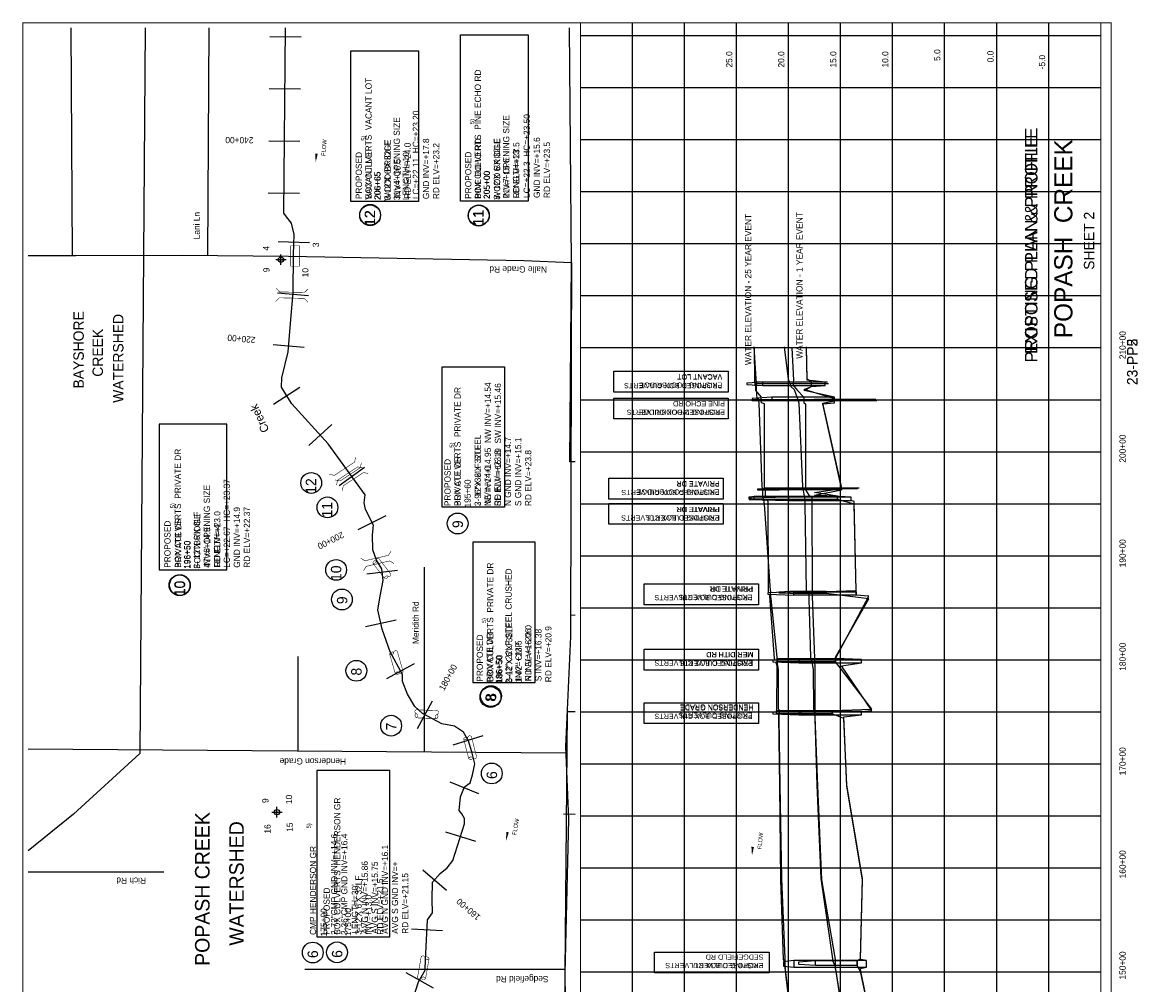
# Model space of a CAD drawing. Extents: x 232923 to 243643, y 867185 to 883195.
# Tile 2 of 2: x 232923 to 243643, y 873946 to 883195. Entities that reach past the tile are written whole.
import ezdxf
from ezdxf.enums import TextEntityAlignment as Align

# ---------------------------------------------------------------- set-up
doc = ezdxf.new("R2010")
doc.units = 0
doc.header["$LTSCALE"] = 800
doc.header["$PDMODE"] = 34
doc.header["$PDSIZE"] = 50
doc.linetypes.add('DASHED', pattern=[0])
doc.linetypes.add('STREAM', pattern=[0])
doc.layers.get('0').update_dxf_attribs({"linetype": 'CONTINUOUS'})
for name, color, linetype in [('BORDER', 1, 'CONTINUOUS'), ('EXISTING', 7, 'CONTINUOUS'), ('GRID', 2, 'CONTINUOUS'), ('MAJROADS', 9, 'CONTINUOUS'), ('MINROADS', 7, 'CONTINUOUS'), ('PROPOSED', 7, 'CONTINUOUS'), ('SEC', 2, 'CONTINUOUS'), ('STATIONS', 7, 'CONTINUOUS'), ('STRUCTTEXT', 7, 'CONTINUOUS'), ('STRUCTURES', 1, 'CONTINUOUS'), ('TEXT', 7, 'CONTINUOUS'), ('TRUNKS', 5, 'STREAM'), ('WATER', 4, 'CONTINUOUS'), ('WSHEDS', 3, 'CONTINUOUS')]:
    doc.layers.add(name, color=color, linetype=linetype)

# ---------------------------------------------------------------- blocks, each defined once
blk = doc.blocks.new('BRIDGE')
at = {"layer": 'STRUCTURES', "color": 0, "const_width": 20}
for points in [[(-234, -534), (-101, -402), (-101, 496), (-234, 629)], [(244, -534), (112, -402), (112, 496), (244, 629)]]:
    blk.add_lwpolyline(points, dxfattribs=at)
blk = doc.blocks.new('RCP')
at = {"layer": 'STRUCTURES', "color": 0, "const_width": 20}
for points in [[(-354, 160, 0.802976), (-374, 25, 0.802976)], [(-374, 25, 0.489412), (-354, -140, 0.489412)], [(-354, -140, 0.606659), (-374, 25, 0.606659)], [(415, 25, 0.606659), (396, -140, 0.606659)], [(415, 25, 0.802976), (396, 160, 0.802976)], [(396, -140, 0.489412), (415, 25, 0.489412)]]:
    blk.add_lwpolyline(points, format="xyb", dxfattribs=at)
for points in [[(396, 160), (-354, 160)], [(-354, -140), (396, -140)]]:
    blk.add_lwpolyline(points, dxfattribs=at)
blk = doc.blocks.new('BOX')
at = {"layer": 'STRUCTURES', "color": 0, "const_width": 20}
blk.add_lwpolyline([(-377, -171), (433, -171), (433, 189), (-377, 189)], close=True, dxfattribs=at)
blk = doc.blocks.new('FLARROW')
at = {"color": 0}
blk.add_lwpolyline([(-0.28, 0.019, 0, 0.05, 0), (-0.112, 0.019, 0, 0, -0.087559), (-0.012, 0.001, 0, 0, 0.245722), (0.075, 0.013, 0, 0, -0.309425), (0.212, 0.015, 0, 0, 0), (0.278, 0.013, 0, 0, 0)], format="xyseb", dxfattribs=at)
blk.add_text('FLOW', height=0.08, dxfattribs=at).set_placement((0.015, -0.157), align=Align.CENTER)

msp = doc.modelspace()

# ---------------------------------------------------------------- linework, layer by layer
at = {"layer": 'BORDER', "color": 0, "const_width": 10}
msp.add_lwpolyline([(243388, 867190), (243388, 883190), (232928, 883190), (232928, 867190)], close=True, dxfattribs=at)
for points in [[(238288, 867190), (238288, 883190)], [(243288, 867190), (243288, 883190)]]:
    msp.add_lwpolyline(points, dxfattribs=at)
at = {"layer": 'EXISTING', "color": 0}
for points in [[(240354, 873265), (240259, 874075), (240254, 874130), (240255, 874180), (240254, 874195), (240222, 874965), (240208, 875865), (240199, 876505), (240198, 876550), (240203, 876580), (240192, 876595), (240190, 876975), (240178, 877050), (240179, 877080), (240178, 877095), (240120, 877655), (240113, 877705), (240118, 877725), (240113, 877735), (240055, 878565), (240050, 878609), (240042, 878641), (240040, 878675), (240038, 878713), (240038, 878717), (240035, 878735), (240004, 879535), (240002, 879558), (240001, 879572), (239986, 879575), (239981, 879665), (239980, 879695), (239978, 879725), (239978, 879735), (239977, 879765), (239957, 880075)], [(240245, 880075), (240284, 879765), (240298, 879735), (240299, 879725), (240311, 879695), (240342, 879665), (240374, 879575), (240376, 879572), (240380, 879558), (240386, 879535), (240423, 878735), (240424, 878717), (240424, 878713), (240432, 878675), (240439, 878641), (240443, 878609), (240444, 878565), (240456, 877735), (240459, 877725), (240482, 877705), (240484, 877655), (240498, 877095), (240500, 877080), (240512, 877050), (240523, 876975), (240528, 876595), (240530, 876580), (240536, 876550), (240539, 876505), (240561, 875865), (240598, 874965), (240710, 874195), (240710, 874180), (240732, 874130), (240741, 874075), (240866, 873265)], [(239958, 878609), (239908, 878614), (239908, 878636), (239958, 878641)], [(240300, 877705), (240198, 877710), (240198, 877722), (240300, 877727)], [(240408, 876550), (240173, 876550), (240173, 876580), (240408, 876580)], [(240548, 874130), (240388, 874140), (240388, 874167), (240548, 874180)]]:
    msp.add_lwpolyline(points, dxfattribs=at)
at = {"layer": 'EXISTING', "color": 0, "linetype": 'DASHED'}
for points in [[(241148, 873265), (240978, 874075), (240948, 874130), (240948, 874180), (240978, 874195), (240998, 874965), (240848, 875865), (240818, 876505), (240708, 876550), (240708, 876580), (241088, 876595), (240798, 876975), (240738, 877050), (240738, 877080), (240738, 877095), (241058, 877655), (240650, 877705), (240650, 877725), (240938, 877735), (240918, 878565), (240758, 878609), (240758, 878641), (240538, 878675), (240798, 878713), (240798, 878717), (240798, 878735), (240618, 879535), (240728, 879558), (240728, 879572), (240728, 879575), (240438, 879665), (240508, 879695), (240508, 879725), (240508, 879735), (240468, 879765), (240461, 880075)], [(240662, 879735), (239968, 879735), (239968, 879725), (240672, 879725)], [(241135, 879558), (239938, 879558), (239938, 879571), (241126, 879577)], [(240965, 878717), (240051, 878717), (240051, 878713), (240951, 878713)]]:
    msp.add_lwpolyline(points, dxfattribs=at)
at = {"layer": 'EXISTING', "color": 0}
for points in [[(240758, 878609), (239958, 878609), (239958, 878641), (240758, 878641)], [(240650, 877705), (240300, 877705), (240300, 877727), (240650, 877727)], [(240738, 877050), (240185, 877050), (240185, 877080), (240738, 877080)], [(240708, 876550), (240408, 876550), (240408, 876580), (240708, 876580)], [(240948, 874180), (240948, 874130), (240548, 874130), (240548, 874180)]]:
    msp.add_lwpolyline(points, close=True, dxfattribs=at)
for centre in [(236266, 881340), (237311, 881340), (237107, 878378), (234438, 877786), (237423, 876711), (235715, 874255)]:
    msp.add_circle(centre, 100, dxfattribs=at)
at = {"layer": 'GRID', "color": 0}
for points in [[(238788, 867190), (238788, 883190)], [(239288, 867190), (239288, 883190)], [(239788, 867190), (239788, 883190)], [(240288, 867190), (240288, 883190)], [(240788, 867190), (240788, 883190)], [(241288, 867190), (241288, 883190)], [(241788, 867190), (241788, 883190)], [(242288, 867190), (242288, 883190)], [(242788, 867190), (242788, 883190)], [(243288, 883065), (238288, 883065)], [(243288, 882565), (238288, 882565)], [(243288, 882065), (238288, 882065)], [(243288, 881565), (238288, 881565)], [(243288, 881065), (238288, 881065)], [(243288, 880565), (238288, 880565)], [(243288, 880065), (238288, 880065)], [(243288, 879565), (238288, 879565)], [(243288, 879065), (238288, 879065)], [(243288, 878565), (238288, 878565)], [(243288, 878065), (238288, 878065)], [(243288, 877565), (238288, 877565)], [(243288, 877065), (238288, 877065)], [(243288, 876565), (238288, 876565)], [(243288, 876065), (238288, 876065)], [(243288, 875565), (238288, 875565)], [(243288, 875065), (238288, 875065)], [(243288, 874565), (238288, 874565)], [(243288, 874065), (238288, 874065)]]:
    msp.add_lwpolyline(points, dxfattribs=at)
at = {"layer": 'MAJROADS', "color": 0}
msp.add_lwpolyline([(232978, 880954), (233436, 880955), (234458, 880956), (235480, 880948), (237743, 880907), (238203, 880886), (238197, 879981), (238193, 877292), (238144, 876236), (238172, 875532), (238136, 874058), (238158, 872524), (238148, 872281), (238159, 870287), (238133, 869063), (238115, 867832), (238096, 867240)], dxfattribs=at)
at = {"layer": 'MINROADS', "color": 0}
msp.add_line((235576, 876189), (235576, 877099), dxfattribs=at)
for points in [[(233389, 883140), (233402, 880955)], [(234717, 883140), (234702, 880954)], [(236788, 876180), (236788, 877957)], [(238194, 877498), (238238, 877499)], [(238146, 876170), (232978, 876208)], [(238125, 875587), (238238, 875586)], [(232978, 875031), (234284, 875031)], [(235640, 874096), (238140, 874094)]]:
    msp.add_lwpolyline(points, dxfattribs=at)
at = {"layer": 'PROPOSED', "color": 0}
for p, q in [((242288, 881513), (242288, 881713)), ((242288, 879636), (242288, 879836)), ((242288, 879471), (242288, 879671)), ((242288, 878609), (242288, 878809)), ((242288, 878531), (242288, 878731)), ((242288, 877621), (242288, 877821)), ((242288, 876971), (242288, 877171)), ((242288, 876471), (242288, 876671)), ((242288, 874077), (242288, 874277))]:
    msp.add_line(p, q, dxfattribs=at)
for points in [[(237134, 881475), (237134, 883075), (237784, 883075), (237784, 881475)], [(236082, 881472), (236082, 882922), (236732, 882922), (236732, 881472)], [(236957, 878534), (236957, 879884), (237557, 879884), (237557, 878534)], [(238608, 879641), (238608, 879841), (239708, 879841), (239708, 879641)], [(240638, 879736), (240038, 879736), (240038, 879704), (240638, 879704)], [(240728, 879591), (240128, 879591), (240128, 879559), (240728, 879559)], [(238608, 879383), (238608, 879583), (239708, 879583), (239708, 879383)], [(234239, 877932), (234889, 877932), (234889, 879332), (234239, 879332)], [(238559, 878613), (238559, 878813), (239659, 878813), (239659, 878613)], [(240798, 878701), (240198, 878701), (240198, 878709), (240798, 878709)], [(240888, 878631), (240288, 878631), (240288, 878599), (240888, 878599)], [(238559, 878371), (238559, 878571), (239659, 878571), (239659, 878371)], [(237253, 876850), (237853, 876850), (237853, 878200), (237253, 878200)], [(238900, 877598), (238900, 877798), (240000, 877798), (240000, 877598)], [(240938, 877689), (240338, 877689), (240338, 877721), (240938, 877721)], [(238900, 876969), (238900, 877169), (240000, 877169), (240000, 876969)], [(240988, 877071), (240388, 877071), (240388, 877039), (240988, 877039)], [(238900, 876456), (238900, 876656), (240000, 876656), (240000, 876456)], [(240988, 876571), (240388, 876571), (240388, 876539), (240988, 876539)], [(235754, 874405), (236454, 874405), (236454, 876005), (235754, 876005)], [(239000, 874059), (239000, 874259), (240100, 874259), (240100, 874059)], [(241038, 874177), (240338, 874177), (240338, 874113), (241038, 874113)]]:
    msp.add_lwpolyline(points, close=True, dxfattribs=at)
for points in [[(240060, 878707), (240058, 878709), (240058, 878719), (240057, 879529), (240029, 879539), (240021, 879571), (240027, 879591), (239972, 879655), (239973, 879694), (239970, 879704), (239962, 879736), (239962, 879756), (239959, 880065)], [(240320, 880065), (240334, 879756), (240331, 879736), (240331, 879704), (240340, 879694), (240373, 879655), (240436, 879591), (240435, 879571), (240435, 879539), (240451, 879529), (240451, 878719), (240451, 878709), (240451, 878701), (240483, 878651), (240511, 878631), (240511, 878599), (240512, 878589), (240513, 877731), (240513, 877721), (240513, 877689), (240513, 877679), (240537, 877081), (240536, 877071), (240536, 877039), (240540, 877009), (240540, 876581), (240540, 876571), (240540, 876539), (240541, 876519), (240565, 875855), (240605, 874955), (240737, 874187), (240735, 874177), (240735, 874113), (240735, 874103), (240739, 874093), (240866, 873255)], [(240038, 879736), (239888, 879726), (239888, 879714), (240038, 879704)], [(240128, 879591), (239938, 879581), (239938, 879569), (240128, 879559)], [(240288, 878631), (239908, 878621), (239908, 878609), (240288, 878599)], [(240198, 878709), (239988, 878707), (239988, 878703), (240198, 878701)], [(240074, 878625), (240072, 878631), (240066, 878651), (240067, 878701), (240066, 878702)], [(240099, 877711), (240095, 877721), (240096, 877731), (240093, 878589), (240082, 878599), (240080, 878604)], [(240338, 877721), (240088, 877711), (240088, 877699), (240338, 877689)], [(240159, 877061), (240155, 877071), (240151, 877081), (240108, 877679), (240108, 877689), (240104, 877698)], [(240388, 877071), (240138, 877061), (240138, 877049), (240388, 877039)], [(240185, 876563), (240182, 876571), (240176, 876581), (240177, 877009), (240169, 877039), (240165, 877048)], [(240388, 876571), (240138, 876561), (240138, 876549), (240388, 876539)], [(240249, 874168), (240247, 874177), (240239, 874187), (240215, 874955), (240203, 875855), (240194, 876519), (240195, 876539), (240192, 876547)], [(240338, 874177), (240238, 874167), (240238, 874123), (240338, 874113)], [(240880, 870065), (240810, 870555), (240629, 871855), (240354, 873255), (240257, 874093), (240256, 874103), (240257, 874113), (240256, 874121)]]:
    msp.add_lwpolyline(points, dxfattribs=at)
at = {"layer": 'PROPOSED', "color": 0, "linetype": 'DASHED'}
msp.add_lwpolyline([(241148, 873255), (240978, 874093), (240978, 874103), (241038, 874113), (241038, 874177), (240978, 874187), (240998, 874955), (240848, 875855), (240818, 876519), (240988, 876539), (240988, 876571), (241088, 876581), (240798, 877009), (240988, 877039), (240988, 877071), (240738, 877081), (241058, 877679), (240938, 877689), (240938, 877721), (240938, 877731), (240918, 878589), (240888, 878599), (240888, 878631), (240538, 878651), (240798, 878701), (240798, 878709), (240798, 878719), (240618, 879529), (240728, 879539), (240728, 879571), (240728, 879591), (240438, 879655), (240508, 879694), (240638, 879704), (240638, 879736), (240468, 879756), (240461, 880065)], dxfattribs=at)
at = {"layer": 'PROPOSED', "color": 0}
for centre in [(236266, 881345), (237309, 881337), (237107, 878378), (234434, 877785), (237428, 876720), (235948, 874257)]:
    msp.add_circle(centre, 100, dxfattribs=at)
at = {"layer": 'SEC', "color": 0}
for p in [(235409, 880914), (235371, 875604)]:
    msp.add_point(p, dxfattribs=at)
at = {"layer": 'STATIONS', "color": 0}
for p, q in [((235302, 883057), (235602, 883054)), ((235297, 882557), (235597, 882554)), ((235292, 882057), (235592, 882054)), ((235287, 881557), (235587, 881554)), ((235383, 881087), (235683, 881079)), ((235376, 880596), (235675, 880570)), ((235333, 880099), (235631, 880072)), ((235337, 879526), (235590, 879688)), ((235677, 879127), (235898, 879329)), ((235969, 878743), (236212, 878918)), ((236150, 878321), (236419, 878455)), ((236233, 877893), (236530, 877931)), ((236223, 877388), (236516, 877453)), ((236428, 876889), (236691, 877033)), ((236721, 876409), (236864, 876673)), ((237065, 876252), (237351, 876342)), ((237031, 875897), (237309, 875785)), ((236992, 875415), (237278, 875324)), ((236772, 875051), (236999, 874854)), ((236663, 874483), (236962, 874468)), ((236610, 874064), (236872, 873916))]:
    msp.add_line(p, q, dxfattribs=at)
at = {"layer": 'STRUCTTEXT', "color": 0}
for centre in [(235700, 878768), (235856, 878533), (235939, 877932), (235995, 877648), (236134, 876963), (236468, 876435), (237435, 875976)]:
    msp.add_circle(centre, 100, dxfattribs=at)
at = {"layer": 'TRUNKS', "color": 0}
msp.add_lwpolyline([(236684, 873822), (236732, 873973), (236796, 874087), (236796, 874095), (236798, 874181), (236817, 874569), (236865, 874636), (236862, 874767), (236866, 874930), (236938, 875014), (237007, 875069), (237061, 875139), (237173, 875492), (237173, 875542), (237148, 875589), (237122, 875620), (237134, 875753), (237172, 875846), (237227, 875886), (237251, 875964), (237274, 876070), (237244, 876184), (237208, 876299), (237203, 876307), (237162, 876372), (237078, 876429), (236956, 876452), (236771, 876553), (236695, 876620), (236626, 876738), (236576, 876861), (236578, 876927), (236459, 877144), (236382, 877362), (236341, 877549), (236362, 877681), (236392, 877829), (236378, 877941), (236328, 878025), (236291, 878126), (236288, 878268), (236297, 878362), (236223, 878512), (236209, 878578), (236218, 878654), (235864, 879144), (235514, 879529), (235443, 879640), (235413, 879688), (235416, 879778), (235477, 880027), (235505, 880339), (235527, 880594), (235530, 880962), (235535, 881154), (235509, 881264), (235463, 881324), (235436, 881362), (235453, 883140)], dxfattribs=at)
at = {"layer": 'WSHEDS', "color": 0}
for points in [[(234105, 883140), (234054, 876169), (233415, 875586), (232978, 875231)], [(238238, 878971), (238186, 878971), (238203, 880886), (238181, 883140)], [(238079, 867240), (238164, 876570), (238238, 876570)]]:
    msp.add_lwpolyline(points, dxfattribs=at)

# ---------------------------------------------------------------- block references
at = {"layer": 'STRUCTURES', "color": 0}
for name, p, xscale, yscale, zscale, rotation in [('BOX', (235548, 880942), 0.241875, 0.241875, 0.241875, 90), ('BRIDGE', (235527, 880571), 0.2660625, 0.2660625, 0.2660625, 88.65543539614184), ('BRIDGE', (236024, 878876), 0.25875, 0.25875, 0.25875, 303.2675690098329), ('BRIDGE', (236079, 878822), 0.25875, 0.25875, 0.25875, 303.2675690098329), ('BRIDGE', (236323, 878018), 0.25875, 0.25875, 0.25875, 283.0425097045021), ('RCP', (236373, 877947), 0.241875, 0.241875, 0.241875, 307.7079410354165), ('RCP', (236514, 877045), 0.25875, 0.25875, 0.25875, 286.1134182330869), ('RCP', (236803, 876543), 0.25875, 0.25875, 0.25875, 357.5485302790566), ('RCP', (237223, 876227), 0.25875, 0.25875, 0.25875, 284.4073624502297), ('RCP', (236779, 874102), 0.25875, 0.25875, 0.25875, 79.99202019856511)]:
    msp.add_blockref(name, p, dxfattribs=dict(at, xscale=xscale, yscale=yscale, zscale=zscale, rotation=rotation))
at = {"layer": 'TRUNKS', "color": 0, "xscale": 500, "yscale": 500, "zscale": 500}
for p, rotation in [((235764, 881987), 85.29082953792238), ((237606, 875466), 79.99034658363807), ((239957, 875326), 85.29082953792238)]:
    msp.add_blockref('FLARROW', p, dxfattribs=dict(at, rotation=rotation))

# ---------------------------------------------------------------- texts
at = {"layer": 'EXISTING', "color": 0}
for s, height, rotation, p in [('LC=+22.11  HC=+23.20', 59.94, 90, (236736, 881495)), ("21'x7' OPENING SIZE", 59.94, 90, (237604, 881506)), ('LC=+22.3  HC=+23.50', 59.94, 90, (237801, 881506)), ("31'x4' OPENING SIZE", 59.94, 90, (236552, 881486)), ('5)', 40, 90, (237266, 882217)), ('5)', 40, 90, (236223, 882057)), ('GND INV=+17.8', 59.94, 90, (236833, 881495)), ('GND INV=+15.6', 59.94, 90, (237898, 881506)), ('VACANT LOT', 59.9, 90, (236281, 881490)), ('WOOD BRIDGE', 59.94, 90, (236464, 881480)), ("LENGTH=10'", 59.9, 90, (236640, 881486)), ('RD ELV=+23.2', 59.94, 90, (236930, 881495)), ('PINE ECHO RD', 59.94, 90, (237333, 881501)), ('WOOD BRIDGE', 59.94, 90, (237516, 881491)), ("LENGTH=13'", 59.9, 90, (237698, 881506)), ('RD ELV=+23.5', 59.94, 90, (237995, 881506)), ('206+65', 59.9, 90, (236366, 881487)), ('205+00', 59.9, 90, (237418, 881499)), ('12', 100, 90, (236314, 881237)), ('11', 100, 90, (237357, 881244)), ('VACANT LOT', 50, 180, (239651, 879814)), ('NE INV=+14.95  NW INV=+14.54', 59.94, 90, (237427, 878545)), ('EXISTING FOOTBRIDGE', 50, 180, (239651, 879733)), ('SE INV=+16.19  SW INV=+15.46', 59.94, 90, (237524, 878545)), ('PINE ECHO RD', 50, 180, (239676, 879554)), ('EXISTING WOODBRIDGE', 50, 180, (239676, 879473)), ('2-96"x32LF STEEL', 59.94, 90, (237330, 878545)), ('N GND INV=+14.7', 59.94, 90, (237621, 878545)), ('S GND INV=+15.1', 59.94, 90, (237718, 878545)), ('5)', 40, 90, (237070, 879107)), ('RD ELV=+23.8', 59.94, 90, (237815, 878545)), ('PRIVATE DR', 59.9, 90, (237136, 878545)), ("47'x8' OPENING SIZE", 59.94, 90, (234727, 877953)), ('LC=+22.67  HC=+23.37', 59.94, 90, (234918, 877953)), ('195+60', 59.9, 90, (237233, 878532)), ('PRIVATE DR', 50, 180, (239625, 878787)), ('EXISTING FOOTBRIDGE', 50, 180, (239625, 878706)), ('5)', 40, 90, (234387, 878524)), ('GND INV=+14.9', 59.94, 90, (235015, 877953)), ('PRIVATE DR', 50, 180, (239628, 878538)), ('FOOTBRIDGE', 59.9, 90, (234634, 877944)), ('RD ELV=+22.37', 59.94, 90, (235112, 877953)), ('EXISTING CULVERTS', 50, 180, (239628, 878457)), ('PRIVATE DR', 59.9, 90, (234452, 877952)), ("LENGTH=4'", 59.9, 90, (234824, 877953)), ('9', 100, 90, (237158, 878334)), ('196+50', 59.9, 90, (234541, 877943)), ('2-42"x22LF STEEL CRUSHED', 59.94, 90, (237627, 876840)), ('10', 100, 90, (234489, 877680)), ('PRIVATE DR', 50, 180, (239941, 877774)), ('EXISTING CULVERTS', 50, 180, (239941, 877694)), ('5)', 40, 90, (237380, 877420)), ('N INV=+16.06', 59.94, 90, (237816, 876862)), ('S INV=+16.38', 59.94, 90, (237913, 876862)), ('RD ELV=+20.9', 59.94, 90, (238009, 876853)), ('PRIVATE DR', 59.9, 90, (237445, 876848)), ('1-42" CMP ', 59.9, 90, (237723, 876849)), ('MERIDITH RD', 50, 180, (239948, 877141)), ('186+50', 59.9, 90, (237534, 876839)), ('EXISTING CULVERTS', 50, 180, (239948, 877060)), ('8', 100, 90, (237474, 876665)), ('HENDERSON GRADE', 50, 180, (239951, 876640)), ('EXISTING CULVERTS', 50, 180, (239943, 876559)), ('5)', 40, 90, (235697, 875448)), ('2-72"CMP GND INV=+14.6', 59.94, 90, (235951, 874424)), ('3-36"CMP GND INV=+16.4', 59.94, 90, (236048, 874424)), ('CMP HENDERSON GR', 59.94, 90, (235747, 874424)), ('AVG N GND INV=+16.1', 59.94, 90, (236438, 874435)), ('AVG N INV=+15.86', 59.94, 90, (236244, 874435)), ('AVG S INV=+15.75', 59.94, 90, (236341, 874435)), ('AVG S GND INV=+', 59.94, 90, (236535, 874435)), ('RD ELV=+21.15', 59.94, 90, (236632, 874435)), ("LENGTH=30'", 59.9, 90, (236150, 874435)), ('175+00', 59.9, 90, (235850, 874411)), ('6', 100, 90, (235765, 874202)), ('SEDGEFIELD RD', 50, 180, (240047, 874236)), ('EXISTING CULVERT', 50, 180, (240047, 874155))]:
    msp.add_text(s, height=height, rotation=rotation, dxfattribs=at).set_placement(p)
for s, height, p in [('EXISTING PLAN & PROFILE', 120, (242680, 881054)), ('23-PP2', 100, (243641, 879931))]:
    msp.add_text(s, height=height, rotation=90, dxfattribs=at).set_placement(p, align=Align.CENTER)
at = {"layer": 'MINROADS', "color": 0}
for s, rotation, p in [('Lani Ln', 90, (234629, 881109)), ('Nalle Grade Rd', 180, (237965, 880850)), ('Meridith Rd', 90, (236734, 877220)), ('Henderson Grade', 180, (236034, 876122)), ('Rich Rd', 180, (234112, 874976)), ('Sedgefield Rd', 180, (237980, 874030))]:
    msp.add_text(s, height=60, rotation=rotation, dxfattribs=at).set_placement(p)
at = {"layer": 'PROPOSED', "color": 0}
for s, height, rotation, p in [('BOX CULVERTS  PINE ECHO RD', 59.94, 90, (237331, 881498)), ('BOX CULVERTS  VACANT LOT', 59.94, 90, (236281, 881495)), ("3- 12'X 6'X 32LF", 59.94, 90, (237514, 881488)), ("3-12'X 6'X 32LF", 59.94, 90, (236464, 881485)), ('RD ELV=+24.0', 59.94, 90, (236656, 881499)), ('RD ELV=+23.5', 59.94, 90, (237701, 881503)), ('PROPOSED', 59.9, 90, (236187, 881495)), ('INV=+16.5', 59.9, 90, (236559, 881499)), ('PROPOSED', 59.9, 90, (237239, 881498)), ('INV=+15.6', 59.9, 90, (237604, 881503)), ('206+65', 59.9, 90, (236366, 881492)), ('205+00', 59.9, 90, (237416, 881496)), ('12', 100, 90, (236314, 881241)), ('11', 100, 90, (237354, 881241)), ('WATER ELEVATION - 25 YEAR EVENT', 60, 90, (239929, 879900)), ('WATER ELEVATION - 1 YEAR EVENT', 60, 90, (240422, 879961)), ('VACANT LOT', 50, 180, (239651, 879809)), ('PROPOSED BOX CULVERTS', 50, 180, (239651, 879728)), ('BOX CULVERTS  PRIVATE DR', 59.94, 90, (237136, 878545)), ('PINE ECHO RD', 50, 180, (239676, 879553)), ('PROPOSED BOX CULVERTS', 50, 180, (239676, 879472)), ("3- 12'X 6'X 32LF", 59.94, 90, (237330, 878545)), ('RD ELV=+23.8', 59.94, 90, (237521, 878545)), ('BOX CULVERTS  PRIVATE DR', 59.94, 90, (234448, 877952)), ('PROPOSED', 59.9, 90, (237040, 878545)), ('INV=+14.0', 59.9, 90, (237425, 878545)), ('195+60', 59.9, 90, (237233, 878532)), ('PRIVATE DR', 50, 180, (239625, 878782)), ('PROPOSED BOX CULVERTS', 50, 180, (239625, 878701)), ('PRIVATE DR', 50, 180, (239623, 878538)), ("3- 12'X 6'X 8LF", 59.94, 90, (234630, 877944)), ('RD ELV=+23.0', 59.94, 90, (234827, 877958)), ('PROPOSED BOX CULVERTS', 50, 180, (239623, 878457)), ('PROPOSED', 59.9, 90, (234348, 877952)), ('INV=+14.9', 59.9, 90, (234730, 877958)), ('9', 100, 90, (237158, 878334)), ('196+50', 59.9, 90, (234536, 877943)), ('BOX CULVERTS  PRIVATE DR', 59.94, 90, (237450, 876858)), ('10', 100, 90, (234484, 877679)), ('PRIVATE DR', 50, 180, (239951, 877773)), ('PROPOSED BOX CULVERTS', 50, 180, (239943, 877691)), ("3-12'X 6'X 32LF", 59.94, 90, (237632, 876849)), ('RD ELV=+22.0', 59.94, 90, (237817, 876863)), ('PROPOSED', 59.9, 90, (237350, 876858)), ('INV=+13.5', 59.9, 90, (237722, 876871)), ('MERIDITH RD', 50, 180, (239951, 877144)), ('186+50', 59.9, 90, (237538, 876848)), ('PROPOSED BOX CULVERTS', 50, 180, (239943, 877062)), ('8', 100, 90, (237478, 876674)), ('HENDERSON GRADE', 50, 180, (239951, 876631)), ('PROPOSED BOX CULVERTS', 50, 180, (239943, 876550)), ('BOX CULVERTS  HENDERSON GR', 59.94, 90, (235980, 874426)), ("3-12'X 6'X 32LF", 59.94, 90, (236184, 874426)), ('RD ELV=+21.5', 59.94, 90, (236392, 874427)), ('PROPOSED', 59.9, 90, (235878, 874426)), ('INV=+13.0', 59.9, 90, (236281, 874426)), ('175+00', 59.9, 90, (236083, 874413)), ('6', 100, 90, (235999, 874204)), ('SEDGEFIELD RD', 50, 180, (240047, 874236)), ('PROPOSED BOX CULVERTS', 50, 180, (240047, 874155))]:
    msp.add_text(s, height=height, rotation=rotation, dxfattribs=at).set_placement(p)
for s, height, p in [('PROPOSED PLAN & PROFILE', 120, (242680, 881054)), ('23-PP5', 100, (243642, 879931))]:
    msp.add_text(s, height=height, rotation=90, dxfattribs=at).set_placement(p, align=Align.CENTER)
at = {"layer": 'STATIONS', "color": 0}
for s, rotation, p in [('240+00', 179.4512, (235010, 882092)), ('220+00', 174.8876, (235032, 880182)), ('200+00', 206.3861, (235874, 878241)), ('180+00', 61.3933, (237041, 876885)), ('160+00', 139.1195, (237230, 874693))]:
    msp.add_text(s, height=60, rotation=rotation, dxfattribs=at).set_placement(p, align=Align.CENTER)
at = {"layer": 'STRUCTTEXT', "color": 0}
for s, p in [('12', (235748, 878664)), ('11', (235902, 878436)), ('10', (235989, 877826)), ('9', (236047, 877603)), ('8', (236184, 876917)), ('7', (236519, 876390)), ('6', (237486, 875923))]:
    msp.add_text(s, height=100, rotation=90, dxfattribs=at).set_placement(p)
at = {"layer": 'TEXT', "color": 0}
for s, height, p in [('25.0', 60, (239747, 882760)), ('20.0', 60, (240247, 882760)), ('15.0', 60, (240747, 882760)), ('10.0', 60, (241247, 882760)), ('5.0', 60, (241747, 882824)), ('0.0', 60, (242258, 882810)), ('-5.0', 60, (242754, 882743)), ('4', 60, (235296, 881001)), ('9', 60, (235299, 880793)), ('9', 60, (235289, 875692)), ('POPASH CREEK', 140, (234723, 874127)), ('WATERSHED', 140, (235052, 874321)), ('16', 60, (235310, 875398))]:
    msp.add_text(s, height=height, rotation=90, dxfattribs=at).set_placement(p)
for s, height, p in [('POPASH  CREEK', 175, (243016, 881115)), ('SHEET 2', 100, (243226, 881095)), ('3', 60, (235774, 881056)), ('10', 60, (235673, 880789)), ('BAYSHORE', 100, (233514, 880047)), ('WATERSHED', 100, (233895, 879965)), ('CREEK', 100, (233698, 880019)), ('210+00', 60, (243528, 880092)), ('200+00', 60, (243528, 879098)), ('190+00', 60, (243528, 878092)), ('180+00', 60, (243528, 877098)), ('170+00', 60, (243528, 876093)), ('10', 60, (235516, 875727)), ('15', 60, (235523, 875460)), ('160+00', 60, (243528, 875103)), ('150+00', 60, (243528, 874131))]:
    msp.add_text(s, height=height, rotation=90, dxfattribs=at).set_placement(p, align=Align.CENTER)
at = {"layer": 'WATER', "color": 0}
msp.add_text('Creek', height=80, rotation=115, dxfattribs=at).set_placement((235299, 879275))

doc.saveas('drawing.dxf')
